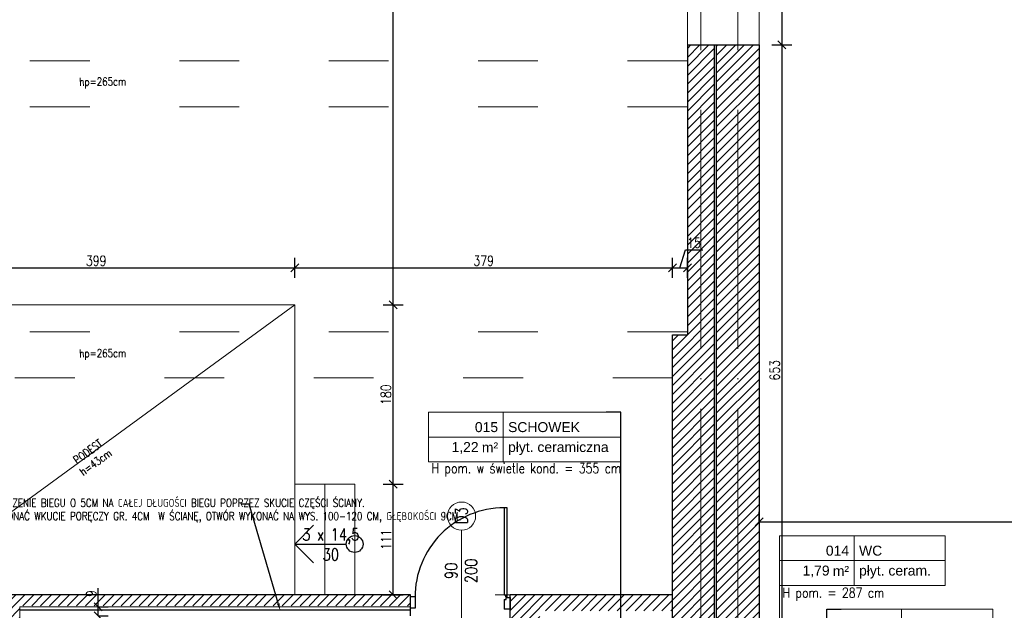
# Model space of a CAD drawing. Header units: millimetres. Extents: x -66901 to 936319, y -323998 to 488548.
# Tile 34 of 84: x 729486 to 739370, y 75417 to 81346. Entities that reach past the tile are written whole.
import ezdxf
from ezdxf import colors
from ezdxf.entities.mleader import LeaderData, LeaderLine
from ezdxf.enums import TextEntityAlignment as Align
from ezdxf.lldxf.tags import DXFTag
from ezdxf.math import Vec2, Vec3

# ---------------------------------------------------------------- set-up
doc = ezdxf.new("R2010")
doc.units = ezdxf.units.MM
doc.header["$LTSCALE"] = 5
doc.header["$MEASUREMENT"] = 0
doc.linetypes.add('ACAD_ISO03W100', pattern=[30, 12, -18])
doc.linetypes.add('ACAD_ISO04W100', pattern=[30, 24, -3, 0, -3])
doc.layers.add('A_DZIAŁOWA_PROJEKTOWANE', color=7, linetype='Continuous', lineweight=18, true_color=0x007cb0)
doc.layers.add('A_HATCH', color=7, linetype='Continuous', lineweight=5, true_color=0x999999)
for name, color, linetype, lineweight in [('A_KONST_ISTNIEJĄCE', 83, 'Continuous', 25), ('A_OPISY', 44, 'Continuous', 9), ('A_OSIE KONSTRUKCYJNE', 150, 'ACAD_ISO04W100', 5), ('A_TEKST', 7, 'Continuous', 15), ('A_WIDOK', 141, 'Continuous', 13), ('A_WIDOK-NAD', 221, 'DASHED', 13), ('A_WYMIAROWANIE', 7, 'Continuous', 9)]:
    doc.layers.add(name, color=color, linetype=linetype, lineweight=lineweight)
doc.layers.add('A_NIEWIDOCZNE  POMOCNICZE', color=252, linetype='ACAD_ISO03W100', lineweight=5, plot=False)
doc.layers.add('AA OPISY', color=40, linetype='Continuous')
doc.layers.add('K-S$UPY', color=4, linetype='Continuous')
doc.styles.add('ARIAL', font='arial.ttf')
doc.styles.get("Standard").update_dxf_attribs({"font": 'simplex.shx', "width": 0.8})
tags = doc.linetypes.add('DASHED', pattern=[0.75, 0.5, -0.25]).pattern_tags.tags
tags[6:7] = [DXFTag(74, 4), DXFTag(75, 0), DXFTag(340, '0'), DXFTag(46, 1.0), DXFTag(50, 0.0), DXFTag(44, 0.0), DXFTag(45, 0.0)]
tags[4:5] = [DXFTag(74, 4), DXFTag(75, 0), DXFTag(340, '0'), DXFTag(46, 1.0), DXFTag(50, 0.0), DXFTag(44, 0.0), DXFTag(45, 0.0)]
doc.dimstyles.new('1 do 100', dxfattribs={"dimtxt": 10, "dimasz": 8, "dimexe": 10, "dimexo": 10, "dimgap": 2, "dimtad": 1, "dimdec": 0, "dimtxsty": 'Standard', "dimblk": 'OBLIQUE', "dimcen": 2.5, "dimadec": 0, "dimazin": 0, "dimtfac": 1, "dimtdec": 0, "dimtmove": 0, "dimatfit": 3, "dimldrblk": 'OBLIQUE', "dimfxl": 10, "dimfxlon": 1, "dimarcsym": 0})
pattern_1 = [(45, (-15049.4887, -19245.573), (-4.490128, 4.490128), [])]

# ---------------------------------------------------------------- blocks, each defined once
blk = doc.blocks.new('*U596')
at = {"layer": 'AA OPISY'}
for q in [(-103.53, 18.82), (-136.57, 0), (-103.53, -18.82)]:
    blk.add_line((-85, 0), q, dxfattribs=at)
blk.add_circle((-145, 0), 8.43, dxfattribs=at)
blk = doc.blocks.new('*U595')
at = {"lineweight": 5}
for p, q in [((-75, -25), (-75, 25)), ((-75, 25), (0, 25)), ((0, 0), (0, 25)), ((0, 25), (91.58, 25)), ((91.58, 25), (91.58, -25)), ((-75, -25), (0, -25)), ((91.58, -25), (0, -25))]:
    blk.add_line(p, q, dxfattribs=at)
at = {"lineweight": 5, "ltscale": 18.5}
for p, q in [((0, 25), (0, -25)), ((-75, 0), (91.58, 0))]:
    blk.add_line(p, q, dxfattribs=at)
at = {"lineweight": 5, "ltscale": 18.5, "insert": (-5, -10.38), "char_height": 10, "attachment_point": 6, "style": 'ARIAL'}
blk.add_mtext('\\A1;m²', dxfattribs=at)
at = {"lineweight": 5, "style": 'ARIAL'}
blk.add_attdef('1NR', text='', height=10, dxfattribs=at).set_placement((-5, 5), align=Align.RIGHT)
blk.add_attdef('2POM', (5, 5), '', height=10, dxfattribs=at)
blk.add_attdef('4PL2', text='', height=10, dxfattribs=at).set_placement((-24.57, -5), align=Align.TOP_RIGHT)
blk.add_attdef('3POS', text='', height=10, dxfattribs=at).set_placement((5, -5), align=Align.TOP_LEFT)
blk = doc.blocks.new('_Dot')
at = {"color": 0, "linetype": 'ByBlock', "lineweight": -2}
blk.add_line((-0.5, 0), (-1, 0), dxfattribs=at)
at = {"color": 0, "linetype": 'ByBlock', "const_width": 0.5}
blk.add_lwpolyline([(-0.25, 0, 1), (0.25, 0, 1)], format="xyb", close=True, dxfattribs=at)
blk = doc.blocks.new('*U597')
at = {"lineweight": 5}
for p, q in [((-75, -25), (-75, 25)), ((-75, 25), (0, 25)), ((0, 0), (0, 25)), ((0, 25), (118.2, 25)), ((118.2, 25), (118.2, -25)), ((-75, -25), (0, -25)), ((118.2, -25), (0, -25))]:
    blk.add_line(p, q, dxfattribs=at)
at = {"lineweight": 5, "ltscale": 18.5}
for p, q in [((0, 25), (0, -25)), ((-75, 0), (118.2, 0))]:
    blk.add_line(p, q, dxfattribs=at)
at = {"lineweight": 5, "ltscale": 18.5, "insert": (-5, -10.38), "char_height": 10, "attachment_point": 6, "style": 'ARIAL'}
blk.add_mtext('\\A1;m²', dxfattribs=at)
at = {"lineweight": 5, "style": 'ARIAL'}
blk.add_attdef('1NR', text='', height=10, dxfattribs=at).set_placement((-5, 5), align=Align.RIGHT)
blk.add_attdef('2POM', (5, 5), '', height=10, dxfattribs=at)
blk.add_attdef('4PL2', text='', height=10, dxfattribs=at).set_placement((-24.57, -5), align=Align.TOP_RIGHT)
blk.add_attdef('3POS', text='', height=10, dxfattribs=at).set_placement((5, -5), align=Align.TOP_LEFT)
blk = doc.blocks.new('OSI')
at = {"layer": 'A_OSIE KONSTRUKCYJNE', "ltscale": 2}
for p, q in [((17182.53, 22227.01), (17182.53, 19966.92)), ((17219.53, 22227.01), (17219.53, 19966.92))]:
    blk.add_line(p, q, dxfattribs=at)
blk = doc.blocks.new('_Oblique')
at = {"color": 0, "linetype": 'ByBlock', "lineweight": -2}
blk.add_line((-0.5, -0.5), (0.5, 0.5), dxfattribs=at)
blk = doc.blocks.new('*D375')
at = {"layer": 'A_WYMIAROWANIE', "color": 0, "lineweight": -2, "ltscale": 2, "transparency": 16777216}
for p, q in [((13537.89, 18452.66), (13537.89, 18471.24)), ((13537.89, 18452.66), (13547.89, 18452.66)), ((13537.89, 18443.66), (13537.89, 18452.66)), ((13537.89, 18443.66), (13547.89, 18443.66))]:
    blk.add_line(p, q, dxfattribs=at)
at = {"layer": 'Defpoints', "color": 0, "ltscale": 2, "transparency": 16777216}
for p in [(13533.66, 18452.66), (13533.66, 18443.66), (13537.89, 18452.66)]:
    blk.add_point(p, dxfattribs=at)
at = {"layer": 'A_WYMIAROWANIE', "color": 0, "lineweight": -2, "ltscale": 2, "transparency": 16777216, "xscale": 8, "yscale": 8, "zscale": 8}
for p, rotation in [((13537.89, 18452.66), 90), ((13537.89, 18443.66), 270)]:
    blk.add_blockref('_Oblique', p, dxfattribs=dict(at, rotation=rotation))
at = {"layer": 'A_WYMIAROWANIE', "color": 0, "ltscale": 2, "transparency": 16777216, "insert": (13530.79, 18465.95), "char_height": 10, "attachment_point": 5, "rotation": 90}
blk.add_mtext('9', dxfattribs=at)
blk = doc.blocks.new('*D383')
at = {"layer": 'A_WYMIAROWANIE', "color": 0, "lineweight": -2, "ltscale": 2, "transparency": 16777216}
for p, q in [((14214.02, 19300.66), (14234.02, 19300.66)), ((14224.02, 19300.66), (14224.02, 19016.66)), ((14214.02, 19016.66), (14234.02, 19016.66))]:
    blk.add_line(p, q, dxfattribs=at)
at = {"layer": 'Defpoints', "color": 0, "ltscale": 2, "transparency": 16777216}
for p in [(14201.26, 19300.66), (14201.26, 19016.66), (14224.02, 19016.66)]:
    blk.add_point(p, dxfattribs=at)
at = {"layer": 'A_WYMIAROWANIE', "color": 0, "lineweight": -2, "ltscale": 2, "transparency": 16777216, "xscale": 8, "yscale": 8, "zscale": 8}
for p, rotation in [((14224.02, 19300.66), 90), ((14224.02, 19016.66), 270)]:
    blk.add_blockref('_Oblique', p, dxfattribs=dict(at, rotation=rotation))
at = {"layer": 'A_WYMIAROWANIE', "color": 0, "ltscale": 2, "transparency": 16777216, "insert": (14216.92, 19158.66), "char_height": 10, "attachment_point": 5, "rotation": 90}
blk.add_mtext('284', dxfattribs=at)
blk = doc.blocks.new('*D384')
at = {"layer": 'A_WYMIAROWANIE', "color": 0, "lineweight": -2, "ltscale": 2, "transparency": 16777216}
for p, q in [((14214.02, 19016.66), (14234.02, 19016.66)), ((14224.02, 19016.66), (14224.02, 18363.66)), ((14214.02, 18363.66), (14234.02, 18363.66))]:
    blk.add_line(p, q, dxfattribs=at)
at = {"layer": 'Defpoints', "color": 0, "ltscale": 2, "transparency": 16777216}
for p in [(14201.26, 19016.66), (14201.26, 18363.66), (14224.02, 18363.66)]:
    blk.add_point(p, dxfattribs=at)
at = {"layer": 'A_WYMIAROWANIE', "color": 0, "lineweight": -2, "ltscale": 2, "transparency": 16777216, "xscale": 8, "yscale": 8, "zscale": 8}
for p, rotation in [((14224.02, 19016.66), 90), ((14224.02, 18363.66), 270)]:
    blk.add_blockref('_Oblique', p, dxfattribs=dict(at, rotation=rotation))
at = {"layer": 'A_WYMIAROWANIE', "color": 0, "ltscale": 2, "transparency": 16777216, "insert": (14216.91, 18690.16), "char_height": 10, "attachment_point": 5, "rotation": 90}
blk.add_mtext('653', dxfattribs=at)
blk = doc.blocks.new('*D525')
at = {"layer": 'A_WYMIAROWANIE', "color": 0, "lineweight": -2, "ltscale": 2, "transparency": 16777216}
for p, q in [((14201.26, 18537.85), (14201.26, 18547.85)), ((14775.26, 18547.85), (14775.26, 18527.85)), ((14201.26, 18537.85), (14775.26, 18537.85))]:
    blk.add_line(p, q, dxfattribs=at)
at = {"layer": 'Defpoints', "color": 0, "ltscale": 2, "transparency": 16777216}
for p in [(14775.26, 18569.16), (14775.26, 18537.85), (14201.26, 18529.14)]:
    blk.add_point(p, dxfattribs=at)
at = {"layer": 'A_WYMIAROWANIE', "color": 0, "lineweight": -2, "ltscale": 2, "transparency": 16777216, "xscale": 8, "yscale": 8, "zscale": 8, "rotation": 180}
blk.add_blockref('_Oblique', (14201.26, 18537.85), dxfattribs=at)
at = {"layer": 'A_WYMIAROWANIE', "color": 0, "lineweight": -2, "ltscale": 2, "transparency": 16777216, "xscale": 8, "yscale": 8, "zscale": 8}
blk.add_blockref('_Oblique', (14775.26, 18537.85), dxfattribs=at)
at = {"layer": 'A_WYMIAROWANIE', "color": 0, "ltscale": 2, "transparency": 16777216, "insert": (14488.26, 18544.94), "char_height": 10, "attachment_point": 5}
blk.add_mtext('574', dxfattribs=at)
blk = doc.blocks.new('*D567')
at = {"layer": 'A_WYMIAROWANIE', "color": 0, "lineweight": -2, "ltscale": 2, "transparency": 16777216}
for p, q in [((13336.26, 18782.89), (13336.26, 18802.89)), ((13735.26, 18782.89), (13735.26, 18802.89)), ((13336.26, 18792.89), (13735.26, 18792.89))]:
    blk.add_line(p, q, dxfattribs=at)
at = {"layer": 'Defpoints', "color": 0, "ltscale": 2, "transparency": 16777216}
for p in [(13735.26, 18792.89), (13336.26, 18755.66), (13735.26, 18755.66)]:
    blk.add_point(p, dxfattribs=at)
at = {"layer": 'A_WYMIAROWANIE', "color": 0, "lineweight": -2, "ltscale": 2, "transparency": 16777216, "xscale": 8, "yscale": 8, "zscale": 8, "rotation": 180}
blk.add_blockref('_Oblique', (13336.26, 18792.89), dxfattribs=at)
at = {"layer": 'A_WYMIAROWANIE', "color": 0, "lineweight": -2, "ltscale": 2, "transparency": 16777216, "xscale": 8, "yscale": 8, "zscale": 8}
blk.add_blockref('_Oblique', (13735.26, 18792.89), dxfattribs=at)
at = {"layer": 'A_WYMIAROWANIE', "color": 0, "ltscale": 2, "transparency": 16777216, "insert": (13535.76, 18800), "char_height": 10, "attachment_point": 5}
blk.add_mtext('399', dxfattribs=at)
blk = doc.blocks.new('*D568')
at = {"layer": 'A_WYMIAROWANIE', "color": 0, "lineweight": -2, "ltscale": 2, "transparency": 16777216}
for p, q in [((13735.26, 18782.89), (13735.26, 18802.89)), ((14114.26, 18782.89), (14114.26, 18802.89)), ((13735.26, 18792.89), (14114.26, 18792.89))]:
    blk.add_line(p, q, dxfattribs=at)
at = {"layer": 'Defpoints', "color": 0, "ltscale": 2, "transparency": 16777216}
for p in [(14114.26, 18792.89), (13735.26, 18755.66), (14114.26, 18725.66)]:
    blk.add_point(p, dxfattribs=at)
at = {"layer": 'A_WYMIAROWANIE', "color": 0, "lineweight": -2, "ltscale": 2, "transparency": 16777216, "xscale": 8, "yscale": 8, "zscale": 8, "rotation": 180}
blk.add_blockref('_Oblique', (13735.26, 18792.89), dxfattribs=at)
at = {"layer": 'A_WYMIAROWANIE', "color": 0, "lineweight": -2, "ltscale": 2, "transparency": 16777216, "xscale": 8, "yscale": 8, "zscale": 8}
blk.add_blockref('_Oblique', (14114.26, 18792.89), dxfattribs=at)
at = {"layer": 'A_WYMIAROWANIE', "color": 0, "ltscale": 2, "transparency": 16777216, "insert": (13924.76, 18800), "char_height": 10, "attachment_point": 5}
blk.add_mtext('379', dxfattribs=at)
blk = doc.blocks.new('*D569')
at = {"layer": 'A_WYMIAROWANIE', "color": 0, "lineweight": -2, "ltscale": 2, "transparency": 16777216}
for p, q in [((14121.76, 18792.89), (14127.19, 18810.99)), ((14127.19, 18810.99), (14144.65, 18810.99)), ((14114.26, 18782.89), (14114.26, 18802.89)), ((14129.26, 18782.89), (14129.26, 18802.89)), ((14114.26, 18792.89), (14129.26, 18792.89))]:
    blk.add_line(p, q, dxfattribs=at)
at = {"layer": 'Defpoints', "color": 0, "ltscale": 2, "transparency": 16777216}
for p in [(14129.26, 18792.89), (14114.26, 18725.66), (14129.26, 18725.66)]:
    blk.add_point(p, dxfattribs=at)
at = {"layer": 'A_WYMIAROWANIE', "color": 0, "lineweight": -2, "ltscale": 2, "transparency": 16777216, "xscale": 8, "yscale": 8, "zscale": 8, "rotation": 180}
blk.add_blockref('_Oblique', (14114.26, 18792.89), dxfattribs=at)
at = {"layer": 'A_WYMIAROWANIE', "color": 0, "lineweight": -2, "ltscale": 2, "transparency": 16777216, "xscale": 8, "yscale": 8, "zscale": 8}
blk.add_blockref('_Oblique', (14129.26, 18792.89), dxfattribs=at)
at = {"layer": 'A_WYMIAROWANIE', "color": 0, "ltscale": 2, "transparency": 16777216, "insert": (14135.92, 18818.1), "char_height": 10, "attachment_point": 5}
blk.add_mtext('15', dxfattribs=at)
blk = doc.blocks.new('*D570')
at = {"layer": 'A_WYMIAROWANIE', "color": 0, "lineweight": -2, "ltscale": 2, "transparency": 16777216}
for p, q in [((13823.77, 18575.66), (13843.77, 18575.66)), ((13833.77, 18464.66), (13833.77, 18575.66)), ((13823.77, 18464.66), (13843.77, 18464.66))]:
    blk.add_line(p, q, dxfattribs=at)
at = {"layer": 'Defpoints', "color": 0, "ltscale": 2, "transparency": 16777216}
for p in [(13795.26, 18575.66), (13833.77, 18575.66), (13795.26, 18464.66)]:
    blk.add_point(p, dxfattribs=at)
at = {"layer": 'A_WYMIAROWANIE', "color": 0, "lineweight": -2, "ltscale": 2, "transparency": 16777216, "xscale": 8, "yscale": 8, "zscale": 8}
for p, rotation in [((13833.77, 18575.66), 90), ((13833.77, 18464.66), 270)]:
    blk.add_blockref('_Oblique', p, dxfattribs=dict(at, rotation=rotation))
at = {"layer": 'A_WYMIAROWANIE', "color": 0, "ltscale": 2, "transparency": 16777216, "insert": (13826.75, 18520.16), "char_height": 10, "attachment_point": 5, "rotation": 90}
blk.add_mtext('111', dxfattribs=at)
blk = doc.blocks.new('*D571')
at = {"layer": 'A_WYMIAROWANIE', "color": 0, "lineweight": -2, "ltscale": 2, "transparency": 16777216}
for p, q in [((13823.77, 18755.66), (13843.77, 18755.66)), ((13833.77, 18575.66), (13833.77, 18755.66)), ((13823.77, 18575.66), (13843.77, 18575.66))]:
    blk.add_line(p, q, dxfattribs=at)
at = {"layer": 'Defpoints', "color": 0, "ltscale": 2, "transparency": 16777216}
for p in [(13735.26, 18755.66), (13833.77, 18755.66), (13795.26, 18575.66)]:
    blk.add_point(p, dxfattribs=at)
at = {"layer": 'A_WYMIAROWANIE', "color": 0, "lineweight": -2, "ltscale": 2, "transparency": 16777216, "xscale": 8, "yscale": 8, "zscale": 8}
for p, rotation in [((13833.77, 18755.66), 90), ((13833.77, 18575.66), 270)]:
    blk.add_blockref('_Oblique', p, dxfattribs=dict(at, rotation=rotation))
at = {"layer": 'A_WYMIAROWANIE', "color": 0, "ltscale": 2, "transparency": 16777216, "insert": (13826.66, 18665.66), "char_height": 10, "attachment_point": 5, "rotation": 90}
blk.add_mtext('180', dxfattribs=at)
blk = doc.blocks.new('*D572')
at = {"layer": 'A_WYMIAROWANIE', "color": 0, "lineweight": -2, "ltscale": 2, "transparency": 16777216}
for p, q in [((13823.77, 19600.66), (13843.77, 19600.66)), ((13833.77, 18755.66), (13833.77, 19600.66)), ((13823.77, 18755.66), (13843.77, 18755.66))]:
    blk.add_line(p, q, dxfattribs=at)
at = {"layer": 'Defpoints', "color": 0, "ltscale": 2, "transparency": 16777216}
for p in [(13789.73, 19600.66), (13833.77, 19600.66), (13735.26, 18755.66)]:
    blk.add_point(p, dxfattribs=at)
at = {"layer": 'A_WYMIAROWANIE', "color": 0, "lineweight": -2, "ltscale": 2, "transparency": 16777216, "xscale": 8, "yscale": 8, "zscale": 8}
for p, rotation in [((13833.77, 19600.66), 90), ((13833.77, 18755.66), 270)]:
    blk.add_blockref('_Oblique', p, dxfattribs=dict(at, rotation=rotation))
at = {"layer": 'A_WYMIAROWANIE', "color": 0, "ltscale": 2, "transparency": 16777216, "insert": (13826.66, 19178.16), "char_height": 10, "attachment_point": 5, "rotation": 90}
blk.add_mtext('845', dxfattribs=at)
blk = doc.blocks.new('A$C704C2890')
at = {"layer": 'A_HATCH'}
h = blk.add_hatch(dxfattribs=at)
h.set_pattern_fill('ANSI31', color=256, scale=2)
h.set_pattern_definition(pattern_1)
h.paths.add_polyline_path([(1467, -1237), (865, -1237), (865, -584), (822, -584), (822, -1280), (1467, -1280)])
h.paths.add_polyline_path([(820, -584), (793, -584), (793, -875), (778, -875), (778, -1244), (635, -1244), (635, -1287), (820, -1287)])
h.paths.add_polyline_path([(865, -300), (793, -300), (793, -356), (865, -356)])
h.paths.add_polyline_path([(865, -5), (822, -5), (822, -70), (865, -70)])
h.paths.add_polyline_path([(822, -5), (793, -5), (793, -70), (822, -70)])
h.paths.add_polyline_path([(893, 38), (822, 38), (822, 43), (647.04, 43), (647.04, 35), (647, 0), (779, 0), (779, -5), (893, -5)])
h.paths.add_polyline_path([(1174, 38), (1130, 38), (1130, 30), (1130, -5), (1174, -5)])
h.paths.add_polyline_path([(421, 43), (370, 43), (370, 35), (370, 0), (421, 0)])
h.paths.add_polyline_path([(144, 43), (-43, 43), (-43, -73), (-35, -73), (0, -73), (0, 0), (144, 0)])
h.paths.add_polyline_path([(0, -293), (-43, -293), (-43, -349), (-35, -349), (0, -349)])
h.paths.add_polyline_path([(0, -581), (-43, -581), (-43, -1181), (0, -1181)])
h.paths.add_polyline_path([(476, -1396), (0, -1396), (0, -1377), (-43, -1377), (-43, -1439), (476, -1439), (476, -1427.08)])
h.paths.add_polyline_path([(678, -1396), (654, -1396), (635, -1396), (576, -1396), (576, -1439), (678, -1439)])
h = blk.add_hatch(dxfattribs=at)
h.set_pattern_fill('ANSI31', color=256, scale=2)
h.set_pattern_definition(pattern_1)
h.paths.add_polyline_path([(836, -1405), (802, -1405), (802, -1439), (836, -1439)])
h.paths.add_polyline_path([(778, -1136), (615, -1136), (615, -1162), (634.92, -1162), (645, -1162), (645, -1152), (778, -1152)])
h.paths.add_polyline_path([(123, -1162), (123, -1147), (515, -1147), (515, -1162), (515, -1136), (0, -1136), (0, -1162)])
at = {"color": 144}
for p, q in [((610.61, -1136.42), (609.06, -1136.42)), ((610.61, -1137.96), (610.61, -1136.42)), ((609.04, -1140.53), (611.03, -1140.53)), ((611.03, -1140.53), (611.03, -1138.54))]:
    blk.add_line(p, q, dxfattribs=at)
for points in [[(612.15, -1137.96), (612.15, -1048.56), (609.06, -1048.56), (609.06, -1136.42)], [(515, -1149.46), (515, -1137.54), (519.64, -1137.54), (519.64, -1149.46), (515, -1149.46)], [(611.03, -1138.54), (615, -1138.54), (615, -1150.46), (609.04, -1150.46)], [(609.04, -1140.53), (609.04, -1150.46)], [(610.61, -1137.96), (612.15, -1137.96)]]:
    blk.add_lwpolyline(points, dxfattribs=at)
blk.add_arc((609.06, -1137.99), 89.43, 89.99889, 180.35485, dxfattribs=at)
at = {"layer": 'A_KONST_ISTNIEJĄCE', "ltscale": 2}
for p, q in [((793, -584), (793, -875)), ((793, -584), (865, -584)), ((820, -584), (820, -1287)), ((822, -584), (822, -1280)), ((865, -584), (865, -1237)), ((778, -1244), (778, -875)), ((778, -875), (793, -875)), ((515, -1136), (0, -1136)), ((515, -1157), (515, -1136)), ((778, -1136), (615, -1136)), ((615, -1162), (615, -1136)), ((123, -1151), (515, -1151))]:
    blk.add_line(p, q, dxfattribs=at)
at = {"layer": 'A_NIEWIDOCZNE  POMOCNICZE', "ltscale": 2}
blk.add_lwpolyline([(778, -1136), (778, -875), (793, -875), (793, -5), (779, -5), (779, 0), (0, 0), (0, -1136), (778, -1136)], dxfattribs=at)
at = {"layer": 'A_OPISY', "transparency": 33554559}
blk.add_line((0, -1136), (399, -845), dxfattribs=at)
at = {"layer": 'A_OPISY', "color": 144, "transparency": 33554559}
blk.add_line((566.26, -1161.76), (566.26, -1071.09), dxfattribs=at)
at = {"layer": 'A_OPISY'}
blk.add_line((885.29, -1308.41), (885.29, -1099.86), dxfattribs=at)
at = {"layer": 'A_OPISY', "color": 144, "transparency": 33554559}
blk.add_circle((566.26, -1056.94), 14.15, dxfattribs=at)
at = {"layer": 'A_WIDOK', "ltscale": 2}
for p, q in [((429, -1025), (399, -1025)), ((429, -1136), (429, -1025)), ((459, -1025), (429, -1025)), ((459, -1136), (459, -1025)), ((399, -1136), (429, -1136))]:
    blk.add_line(p, q, dxfattribs=at)
for points in [[(0, -845), (399, -845), (399, -1136)], [(515, -1157), (515, -1148), (123, -1148), (123, -1162)]]:
    blk.add_lwpolyline(points, dxfattribs=at)
at = {"layer": 'A_WIDOK-NAD', "ltscale": 2}
for p, q in [((793, -356), (793, -584)), ((865, -356), (865, -584))]:
    blk.add_line(p, q, dxfattribs=at)
at = {"layer": 'A_WIDOK-NAD', "linetype": 'ACAD_ISO03W100'}
for p, q in [((793, -600), (0, -600)), ((793, -646), (0, -646)), ((793, -872), (0, -872)), ((778, -918), (0, -918))]:
    blk.add_line(p, q, dxfattribs=at)
at = {"layer": 'A_OPISY'}
for name, p, values in [('*U597', (607.96, -977.61), {'1NR': '015', '2POM': 'SCHOWEK', '3POS': 'płyt. ceramiczna', '4PL2': '1,22'}), ('*U595', (960.29, -1101.6), {'1NR': '014', '2POM': 'WC', '3POS': 'płyt. ceram.', '4PL2': '1,79'}), ('*U595', (1007.92, -1175.44), {'1NR': '013', '2POM': 'UMYWALNIA', '3POS': 'płyt. ceram.', '4PL2': '2,12'})]:
    blk.add_blockref(name, p, dxfattribs=at).add_auto_attribs(values)
at = {"layer": 'A_OPISY', "transparency": 33554559, "rotation": 180}
blk.add_blockref('*U596', (314, -1085), dxfattribs=at)
at = {"layer": 'A_OSIE KONSTRUKCYJNE'}
blk.add_blockref('OSI', (-16376.03, -21976.12), dxfattribs=at)
at = {"layer": 'A_OPISY', "transparency": 33554559, "char_height": 8, "width": 44.3905, "attachment_point": 5}
for s, insert, rotation in [('hp=265cm', (206.06, -622.1), 0.4248), ('hp=265cm', (206.06, -894.74), 0.4248), ('PODEST\\Ph=43cm', (195.09, -997.56), 35.85704)]:
    blk.add_mtext(s, dxfattribs=dict(at, insert=insert, rotation=rotation))
at = {"layer": 'A_OPISY', "char_height": 10, "width": 254.3544, "attachment_point": 1}
for s, insert in [('H pom. w świetle kond. = 355 cm', (536.15, -1003.86)), ('H pom. = 287 cm', (888.48, -1128.81))]:
    blk.add_mtext(s, dxfattribs=dict(at, insert=insert))
at = {"layer": 'A_OPISY', "color": 144, "transparency": 33554559, "char_height": 12, "width": 44.3905, "attachment_point": 5, "rotation": 90}
for s, insert in [('D3', (566.12, -1056.43)), ('90\\P200', (565.81, -1111.91))]:
    blk.add_mtext(s, dxfattribs=dict(at, insert=insert))
at = {"layer": 'A_OPISY'}
for tag, p in [('90+15', (1523.57, -388.18)), ('200', (1523.57, -407.04))]:
    blk.add_attdef(tag, p, '', height=9.86, dxfattribs=at)
blk.add_attdef('OZ', (1572.64, -382.31), '', height=9.86, rotation=270, dxfattribs=at)
at = {"layer": 'A_TEKST', "transparency": 33554559, "insert": (435.03, -1085.43), "char_height": 12, "attachment_point": 5}
blk.add_mtext_dynamic_manual_height_columns('3 x 14,5\\P\\pxqc;30', width=91.3974, gutter_width=12.5, heights=[39.91], dxfattribs=at)
at = {"layer": 'A_WYMIAROWANIE', "ltscale": 2}
for base, p1, p2, picture, middle in [((497.51, 0), (399, -845), (453.47, 0), '*D572', (490.4, -422.5)), ((887.77, -584), (865, -300), (865, -584), '*D383', (880.66, -442)), ((887.77, -1237), (865, -584), (865, -1237), '*D384', (880.66, -910.5)), ((497.51, -845), (459, -1025), (399, -845), '*D571', (490.4, -935))]:
    dim = blk.add_linear_dim(base=base, p1=p1, p2=p2, angle=90, dimstyle='1 do 100', override={"dimtmove": 1}, dxfattribs=at)
    dim.commit()
    dim.dimension.update_dxf_attribs({"geometry": picture, "text_midpoint": middle, "insert": (-13336.26, -19600.66)})
for base, p1, p2, picture, middle in [((793, -807.77), (778, -875), (793, -875), '*D569', (792.93, -782.56)), ((778, -807.77), (399, -845), (778, -875), '*D568', (588.5, -800.66))]:
    dim = blk.add_linear_dim(base=base, p1=p1, p2=p2, dimstyle='1 do 100', override={"dimtmove": 1}, dxfattribs=at)
    dim.commit()
    dim.dimension.update_dxf_attribs({"geometry": picture, "text_midpoint": middle, "insert": (-13336.26, -19600.66)})
for base, p1, p2, picture, middle in [((399, -807.77), (0, -845), (399, -845), '*D567', (199.5, -800.66)), ((1439, -1062.81), (865, -1071.52), (1439, -1031.5), '*D525', (1152, -1055.72))]:
    dim = blk.add_linear_dim(base=base, p1=p1, p2=p2, dimstyle='1 do 100', dxfattribs=at)
    dim.commit()
    dim.dimension.update_dxf_attribs({"geometry": picture, "text_midpoint": middle, "insert": (-13336.26, -19600.66)})
for base, p1, p2, picture, middle in [((497.51, -1025), (459, -1136), (459, -1025), '*D570', (490.49, -1080.5)), ((201.64, -1148), (197.4, -1157), (197.4, -1148), '*D375', (194.53, -1134.71))]:
    dim = blk.add_linear_dim(base=base, p1=p1, p2=p2, angle=90, dimstyle='1 do 100', dxfattribs=at)
    dim.commit()
    dim.dimension.update_dxf_attribs({"geometry": picture, "text_midpoint": middle, "insert": (-13336.26, -19600.66)})
at = {"layer": 'A_DZIAŁOWA_PROJEKTOWANE', "ltscale": 2}
ml = blk.add_multileader_mtext('Standard', dxfattribs=at)
ml.set_content('DOCIEPLENIE  ŚCIANY ZEWNĘTRZNEJ IZOLACJĄ TERMICZNĄ - STYROPIAN GR.12CM ', color=256)
ml.set_leader_properties()
ml.build(insert=Vec2(0, 0))
ml.multileader.update_dxf_attribs({"arrow_head_size": 8})
ctx = ml.context
ctx.base_point, ctx.char_height, ctx.arrow_head_size, ctx.plane_origin = Vec3(-279.69, -702.51), 8, 8, Vec3(-199.73, -738.69)
notes = []
notes.append((ctx, [(0, (1, 1, 0), (-90.62, -702.51), (-1, 0), 8, [(0, [(-49, -738.69)], 0, [])])]))
ctx.mtext.insert, ctx.mtext.width, ctx.mtext.defined_height, ctx.mtext.flow_direction = Vec3(-240.14, -698.44), 189.5849, 56.48, 5
ml = blk.add_multileader_mtext('Standard', dxfattribs=at)
ml.set_content('WYKONAĆ POSZERZENIE BIEGU O 5CM NA CAŁEJ DŁUGOŚCI BIEGU POPRZEZ SKUCIE CZĘŚCI ŚCIANY. \\PDODATKOWO WYKONAĆ WKUCIE PORĘCZY GR. 4CM  W ŚCIANĘ, OTWÓR WYKONAĆ NA WYS. 100-120 CM, GŁĘBOKOŚCI 9CM.', color=256)
ml.set_leader_properties()
ml.build(insert=Vec2(0, 0))
ml.multileader.update_dxf_attribs({"arrow_head_size": 8})
ctx = ml.context
ctx.base_point, ctx.char_height, ctx.arrow_head_size, ctx.plane_origin = Vec3(32.85, -1044.82), 8, 8, Vec3(568.87, -1142.99)
notes.append((ctx, [(0, (1, 1, 0), (352.96, -1044.82), (-1, 0), 8, [(0, [(384.42, -1152.12)], 0, [])])]))
ctx.mtext.insert, ctx.mtext.width, ctx.mtext.defined_height, ctx.mtext.flow_direction = Vec3(37.22, -1039.65), 309.1908, 68.66, 5
at = {"layer": 'A_OPISY'}
ml = blk.add_multileader_mtext('Standard', dxfattribs=at)
ml.set_content('', color=256)
ml.set_leader_properties()
ml.set_arrow_properties(name='DOT')
ml.build(insert=Vec2(0, 0))
ml.multileader.update_dxf_attribs({"arrow_head_size": 6})
ctx = ml.context
ctx.base_point, ctx.arrow_head_size, ctx.plane_origin = Vec3(707.51, -952.61), 6, Vec3(928.05, -484.9)
ctx.text_align_type = 2
notes.append((ctx, [(0, (1, 1, 0), (726.04, -952.61), (-1, 0), 14.52, [(0, [(726.04, -1184.66)], 0, [])])]))
ctx.mtext.insert, ctx.mtext.rotation, ctx.mtext.alignment, ctx.mtext.flow_direction = Vec3(709.51, -950.61), 6.283185, 3, 5
ml = blk.add_multileader_mtext('Standard', dxfattribs=at)
ml.set_content('', color=256)
ml.set_leader_properties()
ml.set_arrow_properties(name='DOT')
ml.build(insert=Vec2(0, 0))
ml.multileader.update_dxf_attribs({"arrow_head_size": 6})
ctx = ml.context
ctx.base_point, ctx.arrow_head_size, ctx.plane_origin = Vec3(947.44, -1150.44), 6, Vec3(730.9, -682.73)
notes.append((ctx, [(0, (1, 1, 0), (932.92, -1150.44), (1, 0), 14.52, [(0, [(932.92, -1319.44)], 0, [])])]))
ctx.mtext.insert, ctx.mtext.flow_direction = Vec3(949.44, -1148.44), 5
for ctx, leaders in notes:
    for number, flags, end, landing, length, lines in leaders:
        leader = LeaderData()
        leader.index, (leader.has_last_leader_line, leader.has_dogleg_vector, leader.attachment_direction) = number, flags
        leader.last_leader_point, leader.dogleg_vector, leader.dogleg_length = Vec3(end), Vec3(landing), length
        for number, points, colour, breaks in lines:
            line = LeaderLine()
            line.index, line.vertices, line.color, line.breaks = number, Vec3.list(points), colors.encode_raw_color(colour), breaks
            leader.lines.append(line)
        ctx.leaders.append(leader)

msp = doc.modelspace()

# ---------------------------------------------------------------- block references
at = {"layer": 'K-S$UPY', "xscale": 10, "yscale": 10, "zscale": 10}
msp.add_blockref('A$C704C2890', (728259, 86931.848), dxfattribs=at)

doc.saveas('drawing.dxf')
